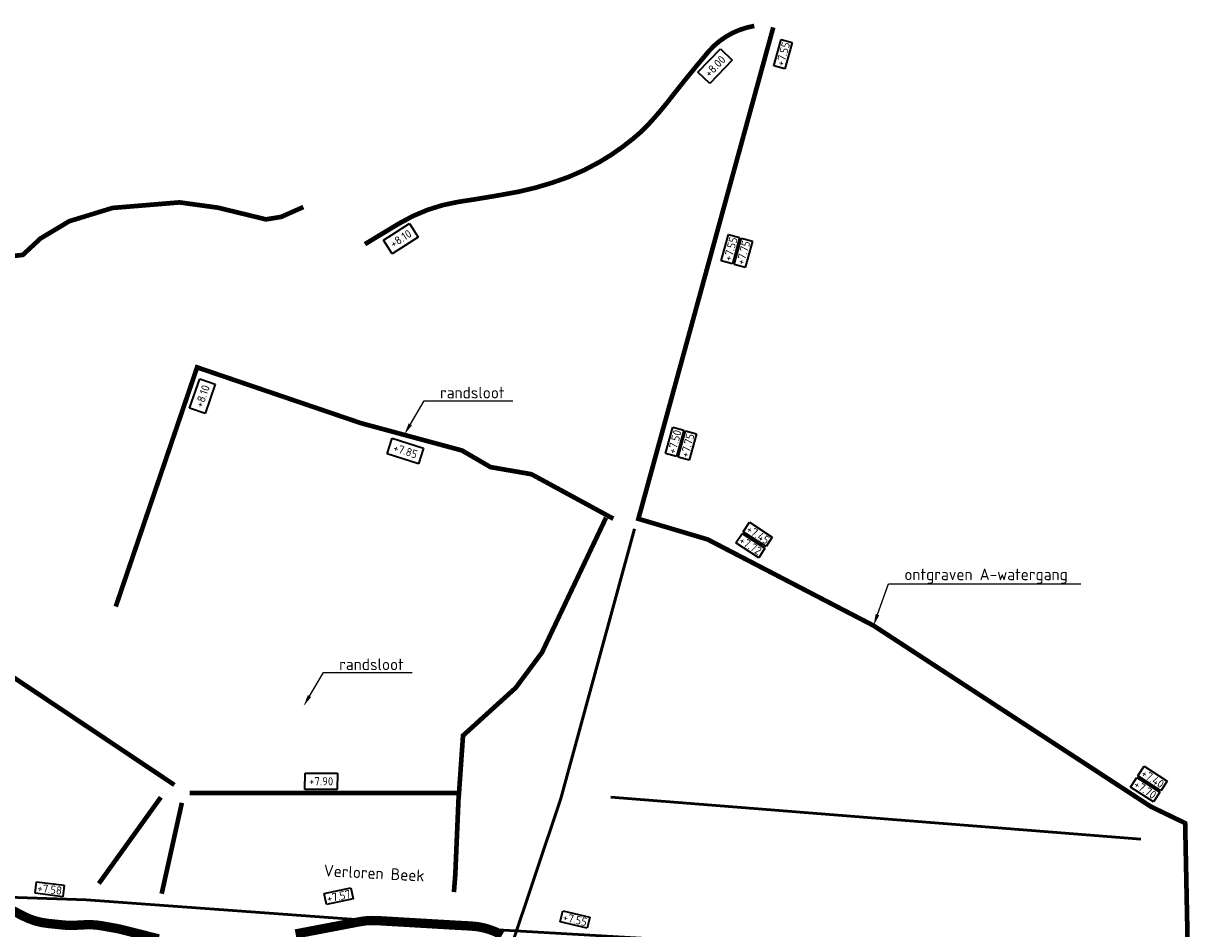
# Model space of a CAD drawing. Header units: metres. Extents: x 200638 to 204845, y 462379 to 463879.
# Tile 8 of 14: x 201144 to 201650, y 463492 to 463879. Entities that reach past the tile are written whole.
import ezdxf
from ezdxf import colors
from ezdxf.entities.mleader import LeaderData, LeaderLine
from ezdxf.math import Vec2, Vec3

# ---------------------------------------------------------------- set-up
doc = ezdxf.new("R2010")
doc.units = ezdxf.units.M
doc.linetypes.add('DASHED2', pattern=[0.375, 0.25, -0.125])
for name, color, linetype, lineweight in [('N-WE-WA-REALISATIE NIEUWE SLOOT', 90, 'DASHED2', 25), ('N-WE-WA-VERONDIEPEN', 84, 'Continuous', 25), ('N-WE-WH-T35-AFWATERINGSPEIL', 156, 'Continuous', 35), ('N-WE-WH-T35-BODEMHOOGTE', 3, 'Continuous', 35), ('N-WE-WH-T35-WATERPEIL_WINTER', 150, 'Continuous', 35), ('N-WE-WH-T50', 150, 'Continuous', 50), ('X-XX-AL-T25', 7, 'Continuous', 25)]:
    doc.layers.add(name, color=color, linetype=linetype, lineweight=lineweight)
for name, color, linetype, lineweight, true_color in [('N-WE-WA-REALISATIE RANDSLOOT', 7, 'Continuous', 25, 0x002e5c), ('N-WE-WA-VERONDIEPEN HOOFDWATERLOOP', 7, 'Continuous', 25, 0x0c4be9), ('V-WE-GW-WATERGANG_SLOOT-G', 7, 'CONTINUOUS-V', 50, 0xf50000)]:
    doc.layers.add(name, color=color, linetype=linetype, lineweight=lineweight, true_color=true_color)
doc.styles.add('NLCS-ISO-M1000-T35', font='NLCS-ISO.ttf', dxfattribs={"height": 3.5})
doc.styles.add('NLCS-ISO-M1000-T50', font='NLCS-ISO.ttf', dxfattribs={"height": 5})
doc.styles.add('NLCS-ISO-M2000-T25', font='NLCS-ISO.ttf', dxfattribs={"height": 5})
doc.linetypes.add('CONTINUOUS-V', pattern='A,3.5,[24,NLCS.SHX,S=0.5,R=0,X=0,Y=0],3.5', length=7)

msp = doc.modelspace()

# ---------------------------------------------------------------- linework, layer by layer
at = {"layer": 'N-WE-WA-REALISATIE NIEUWE SLOOT', "ltscale": 30, "const_width": 2, "flags": 128}
msp.add_lwpolyline([(201328.61, 463507.18), (201329.19, 463514.52), (201330.64, 463548.62)], dxfattribs=at)
at = {"layer": 'N-WE-WA-REALISATIE RANDSLOOT', "const_width": 2, "flags": 128}
for points in [[(200771.43, 463874.75), (200790.37, 463872.46), (200842.61, 463857.07), (200878.62, 463848.12), (200893.19, 463846.04), (200993.81, 463815.21), (201114.82, 463776.68), (201144.08, 463779.97), (201151.61, 463786.97), (201163.91, 463794.37), (201182.45, 463800.06), (201211.14, 463802.44), (201227.53, 463800.19), (201248.16, 463795.17), (201254.63, 463796.23), (201264.15, 463800.46)], [(201183.86, 463629.43), (201218.68, 463731.82), (201288.86, 463707.92), (201332.05, 463696.24), (201344.25, 463689.13), (201361.78, 463686.08), (201396.83, 463667.04)], [(201215.51, 463549.64), (201330.79, 463549.66), (201330.79, 463549.66), (201332.5, 463574.18), (201355.08, 463594.67), (201366.29, 463609.75), (201393.71, 463667.46)], [(201114.72, 463616.08), (201208.97, 463553.06)]]:
    msp.add_lwpolyline(points, dxfattribs=at)
at = {"layer": 'N-WE-WA-VERONDIEPEN', "const_width": 2, "flags": 128}
for points in [[(201176.61, 463510.85), (201203.15, 463547.78)], [(201212.16, 463545.4), (201203.51, 463506.5)]]:
    msp.add_lwpolyline(points, dxfattribs=at)
at = {"layer": 'N-WE-WA-VERONDIEPEN HOOFDWATERLOOP', "flags": 128}
msp.add_lwpolyline([(201642.9, 463473.68, 2, 2, 0), (201641.61, 463536.71, 2, 2, 0), (201626.87, 463543.82, 2, 2, 0), (201508.23, 463621.26, 2, 2, 0), (201437.23, 463658.15, 2, 2, 0), (201407.57, 463666.98, 2, 2, 0), (201465.3, 463877.36, 0, 0, 0)], format="xyseb", dxfattribs=at)
at = {"layer": 'N-WE-WA-VERONDIEPEN HOOFDWATERLOOP'}
for points in [[(201202.21, 463487.17, 4, 4, 0), (201186.1, 463491.22, 4, 4, 0.017609), (201184.03, 463491.67, 4, 4, 0), (201177.72, 463492.79, 4, 4, 0.056709), (201170.95, 463493.21, 4, 4, 0), (201166.17, 463492.97, 4, 4, -0.038372), (201161.57, 463493.09, 4, 4, 0), (201154.9, 463493.77, 4, 4, -0.094104), (201144.17, 463496.98, 4, 4, 0), (201129.74, 463504.45, 4, 4, 0)], [(201349.24, 463488.76, 4, 4, 0.116747), (201335.98, 463492.67, 4, 4, 0), (201327.94, 463493.1, 4, 4, 0), (201308.65, 463494.23, 4, 4, 0), (201295.65, 463494.99, 4, 4, 0.061886), (201288.27, 463494.51, 4, 4, 0), (201260.84, 463489.27, 4, 4, 0.061567)]]:
    msp.add_lwpolyline(points, format="xyseb", dxfattribs=at)
at = {"layer": 'V-WE-GW-WATERGANG_SLOOT-G', "ltscale": 1.8, "flags": 128}
for points in [[(200675.11, 463677.38), (200712.3, 463660.09), (200891.23, 463567.73), (200984.19, 463523.08), (200998.18, 463519.4), (201046.78, 463511.67), (201116.37, 463505.78), (201171.23, 463503.94), (201347.4, 463491.04), (201640.29, 463474.08), (201664.78, 463476.29), (201824.94, 463493.58), (201977.73, 463517.87), (201994.03, 463517.87), (202012.81, 463511.99), (202095.28, 463455.69), (202238.64, 463386.41)], [(201353.97, 463254.04), (201352.3, 463481.18), (201374.41, 463547.2), (201405.87, 463662.66)], [(201395.84, 463547.78), (201622.7, 463529.82)]]:
    msp.add_lwpolyline(points, dxfattribs=at)

# ---------------------------------------------------------------- texts
at = {"layer": 'N-WE-WH-T35-AFWATERINGSPEIL', "char_height": 3.5, "width": 1.2e-322, "attachment_point": 1, "style": 'NLCS-ISO-M1000-T35', "bg_fill": 16, "box_fill_scale": 1.5, "bg_fill_color": 256, "bg_fill_transparency": 0}
for s, insert, rotation in [('+8.00', (201435.53, 463858.2), 46.1518), ('+8.10', (201300.82, 463785.78), 32.7355), ('+8.10', (201217.72, 463715.47), 70.8418), ('+7.85', (201303.37, 463699.31), 342.0876), ('+7.90', (201266.62, 463556.41), 359.8733)]:
    msp.add_mtext(s, dxfattribs=dict(at, insert=insert, rotation=rotation))
at = {"layer": 'N-WE-WH-T50', "insert": (201273.05, 463518.95), "char_height": 5, "attachment_point": 1, "rotation": 357.01, "style": 'NLCS-ISO-M1000-T50'}
msp.add_mtext_dynamic_manual_height_columns('Verloren Beek', width=47.2674, gutter_width=25, heights=[0], dxfattribs=at)

# ---------------------------------------------------------------- next in the draw order: texts
at = {"layer": 'N-WE-WH-T35-BODEMHOOGTE', "char_height": 3.5, "attachment_point": 1, "style": 'NLCS-ISO-M1000-T35', "bg_fill": 19, "box_fill_scale": 1.2, "bg_fill_color": 256, "bg_fill_transparency": 0}
for s, insert, rotation in [('+7.55', (201466.42, 463861.41), 74.5784), ('+7.55', (201443.92, 463777.94), 74.5935), ('+7.50', (201420.01, 463695.45), 74.5935), ('+7.45', (201455.31, 463664.56), 327.0447), ('+7.40', (201624.29, 463560.07), 327.0447)]:
    msp.add_mtext_dynamic_manual_height_columns(s, width=10.2543, gutter_width=25, heights=[0], dxfattribs=dict(at, insert=insert, rotation=rotation))
at = {"layer": 'N-WE-WH-T35-BODEMHOOGTE', "char_height": 3.5, "width": 1.2e-322, "attachment_point": 1, "style": 'NLCS-ISO-M1000-T35', "bg_fill": 19, "box_fill_scale": 1.2, "bg_fill_color": 256, "bg_fill_transparency": 0}
for s, insert, rotation in [('+7.58', (201150.56, 463510.77), 352.9565), ('+7.57', (201273.86, 463506.08), 11.8631), ('+7.55', (201375.73, 463498.34), 346.9914)]:
    msp.add_mtext(s, dxfattribs=dict(at, insert=insert, rotation=rotation))

# ---------------------------------------------------------------- next in the draw order: leaders
at = {"layer": 'X-XX-AL-T25'}
ml = msp.add_multileader_mtext('Standard', dxfattribs=at)
ml.set_content('randsloot', color=256, style='NLCS-ISO-M2000-T25')
ml.set_leader_properties(color=256, linetype='ByLayer', lineweight=-1)
ml.build(insert=Vec2(0, 0))
ml.multileader.update_dxf_attribs({"text_left_attachment_type": 5, "text_right_attachment_type": 5, "dogleg_length": 5, "arrow_head_size": 5})
ctx = ml.context
ctx.base_point, ctx.char_height, ctx.arrow_head_size, ctx.landing_gap_size, ctx.plane_origin = Vec3(201320.87, 463717.52), 5, 5, 1.8, Vec3(201296.39, 463640.54)
ctx.left_attachment, ctx.right_attachment = 5, 5
notes = []
notes.append((ctx, [(0, (1, 1, 0), (201315.87, 463717.52), (1, 0), 5, [(0, [(201307.42, 463703.12)], 0, [])])]))
ctx.mtext.insert, ctx.mtext.flow_direction = Vec3(201322.67, 463723.52), 5
ctx.mtext.has_bg_fill, ctx.mtext.bg_color, ctx.mtext.bg_scale_factor, ctx.mtext.bg_transparency, ctx.mtext.use_window_bg_color = 1, -1027028792, 1.5, 0, 1
ml = msp.add_multileader_mtext('Standard', dxfattribs=at)
ml.set_content('ontgraven A-watergang', color=256, style='NLCS-ISO-M2000-T25')
ml.set_leader_properties(color=256, linetype='ByLayer', lineweight=-1)
ml.build(insert=Vec2(0, 0))
ml.multileader.update_dxf_attribs({"text_left_attachment_type": 5, "text_right_attachment_type": 5, "dogleg_length": 5, "arrow_head_size": 5})
ctx = ml.context
ctx.base_point, ctx.char_height, ctx.arrow_head_size, ctx.landing_gap_size, ctx.plane_origin = Vec3(201519.61, 463639.21), 5, 5, 1.8, Vec3(201668.16, 463726.35)
ctx.left_attachment, ctx.right_attachment = 5, 5
notes.append((ctx, [(0, (1, 1, 0), (201514.61, 463639.21), (1, 0), 5, [(1, [(201508.23, 463621.26)], 0, [])])]))
ctx.mtext.insert, ctx.mtext.flow_direction = Vec3(201521.41, 463645.71), 5
ctx.mtext.has_bg_fill, ctx.mtext.bg_color, ctx.mtext.bg_scale_factor, ctx.mtext.bg_transparency, ctx.mtext.use_window_bg_color = 1, -1027028792, 1.5, 0, 1
ml = msp.add_multileader_mtext('Standard', dxfattribs=at)
ml.set_content('randsloot', color=256, style='NLCS-ISO-M2000-T25')
ml.set_leader_properties(color=256, linetype='ByLayer', lineweight=-1)
ml.build(insert=Vec2(0, 0))
ml.multileader.update_dxf_attribs({"text_left_attachment_type": 5, "text_right_attachment_type": 5, "dogleg_length": 5, "arrow_head_size": 5})
ctx = ml.context
ctx.base_point, ctx.char_height, ctx.arrow_head_size, ctx.landing_gap_size, ctx.plane_origin = Vec3(201277.71, 463601.2), 5, 5, 1.8, Vec3(201253.24, 463524.22)
ctx.left_attachment, ctx.right_attachment = 5, 5
notes.append((ctx, [(0, (1, 1, 0), (201272.71, 463601.2), (1, 0), 5, [(0, [(201264.26, 463586.8)], 0, [])])]))
ctx.mtext.insert, ctx.mtext.flow_direction = Vec3(201279.51, 463607.2), 5
ctx.mtext.has_bg_fill, ctx.mtext.bg_color, ctx.mtext.bg_scale_factor, ctx.mtext.bg_transparency, ctx.mtext.use_window_bg_color = 1, -1027028792, 1.5, 0, 1
for ctx, leaders in notes:
    for number, flags, end, landing, length, lines in leaders:
        leader = LeaderData()
        leader.index, (leader.has_last_leader_line, leader.has_dogleg_vector, leader.attachment_direction) = number, flags
        leader.last_leader_point, leader.dogleg_vector, leader.dogleg_length = Vec3(end), Vec3(landing), length
        for number, points, colour, breaks in lines:
            line = LeaderLine()
            line.index, line.vertices, line.color, line.breaks = number, Vec3.list(points), colors.encode_raw_color(colour), breaks
            leader.lines.append(line)
        ctx.leaders.append(leader)

# ---------------------------------------------------------------- next in the draw order: texts
at = {"layer": 'N-WE-WH-T35-WATERPEIL_WINTER', "char_height": 3.5, "attachment_point": 1, "style": 'NLCS-ISO-M1000-T35', "bg_fill": 19, "box_fill_scale": 1.2, "bg_fill_color": 256, "bg_fill_transparency": 0}
for s, insert, rotation in [('+7.75', (201449.41, 463776.38), 74.5935), ('+7.75', (201425.5, 463693.89), 74.5935), ('+7.72', (201452.18, 463659.8), 327.0447), ('+7.70', (201621.15, 463555.31), 327.0447)]:
    msp.add_mtext_dynamic_manual_height_columns(s, width=10.2543, gutter_width=25, heights=[0], dxfattribs=dict(at, insert=insert, rotation=rotation))

# ---------------------------------------------------------------- next in the draw order: linework, layer by layer
at = {"layer": 'N-WE-WA-REALISATIE RANDSLOOT', "const_width": 2, "flags": 128}
msp.add_lwpolyline([(201457.18, 463877.97, 0.173351), (201437.75, 463867.19, 0.009692), (201422.36, 463848.34, -0.020603), (201413.91, 463838.09, -0.047191), (201405.2, 463829.65, -0.042795), (201390.97, 463819.76, -0.056129), (201370.63, 463810.84, -0.040623), (201349.12, 463805.7, -0.006596), (201330.42, 463802.65, 0.096426), (201305.05, 463793.35), (201290.5, 463784.56)], format="xyb", dxfattribs=at)

doc.saveas('drawing.dxf')
